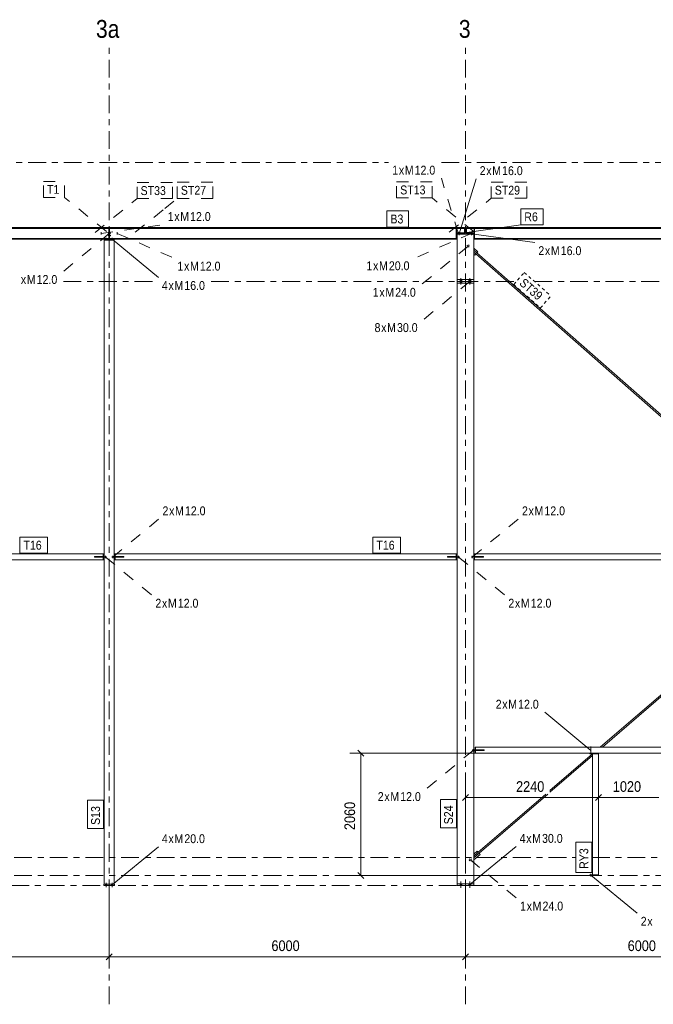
# Model space of a CAD drawing. Header units: millimetres. Extents: x -981 to 119, y -271 to 339.
# Tile 13 of 16: x -305 to -198, y -22 to 144. Entities that reach past the tile are written whole.
import ezdxf

# ---------------------------------------------------------------- set-up
doc = ezdxf.new("R2010")
doc.units = ezdxf.units.MM
for name, pattern in [('XKITLINE00', [0]), ('XKITLINE02', [4, 2, -2]), ('XKITLINE03', [6, 3, -1, 1, -1]), ('XKITLINE04', [3, 0.5, -0.5, 0.5, -0.5, 0.5, -0.5])]:
    doc.linetypes.add(name, pattern=pattern)
for name, color, linetype, lineweight in [('Element', 2, 'Continuous', 0), ('Spoina', 1, 'Continuous', 0), ('Wymiar', 4, 'Continuous', 0), ('Znak elementu', 2, 'Continuous', 0), ('Znak śruby', 4, 'Continuous', 0), ('Śruba', 3, 'Continuous', 0)]:
    doc.layers.add(name, color=color, linetype=linetype, lineweight=lineweight)
doc.styles.add('ARIAL', font='ARIAL.TTF')

msp = doc.modelspace()

# ---------------------------------------------------------------- hatches: boundary and pattern name
at = {"layer": 'Śruba'}
for points in [[(-208.92, 21.6), (-208.78, 21.6), (-208.78, 21.57), (-208.92, 21.57)], [(-208.92, 21.6), (-208.78, 21.6), (-208.78, 21.57), (-208.92, 21.57)], [(-208.92, 20.63), (-208.78, 20.63), (-208.78, 20.6), (-208.92, 20.6)], [(-208.92, 20.63), (-208.78, 20.63), (-208.78, 20.6), (-208.92, 20.6)], [(-208.92, 20.59), (-208.78, 20.59), (-208.78, 20.49), (-208.92, 20.49)], [(-208.92, 20.59), (-208.78, 20.59), (-208.78, 20.49), (-208.92, 20.49)], [(-208.78, 0), (-208.92, 0), (-208.92, 0.1), (-208.78, 0.1)], [(-208.78, 0), (-208.92, 0), (-208.92, 0.1), (-208.78, 0.1)], [(-290.61, -1.5), (-290.39, -1.5), (-290.39, -1.7), (-290.61, -1.7)], [(-290.61, -1.5), (-290.39, -1.5), (-290.39, -1.7), (-290.61, -1.7)], [(-289.61, -1.5), (-289.39, -1.5), (-289.39, -1.7), (-289.61, -1.7)], [(-289.61, -1.5), (-289.39, -1.5), (-289.39, -1.7), (-289.61, -1.7)], [(-230.91, -1.4), (-230.59, -1.4), (-230.59, -1.7), (-230.91, -1.7)], [(-230.91, -1.4), (-230.59, -1.4), (-230.59, -1.7), (-230.91, -1.7)], [(-229.41, -1.4), (-229.09, -1.4), (-229.09, -1.7), (-229.41, -1.7)], [(-229.41, -1.4), (-229.09, -1.4), (-229.09, -1.7), (-229.41, -1.7)]]:
    msp.add_hatch(color=256, dxfattribs=at).paths.add_polyline_path(points, flags=17)

# ---------------------------------------------------------------- linework, layer by layer
at = {"layer": 'Element', "linetype": 'XKITLINE00', "lineweight": 0}
for p, q in [((-349.82, 109.05), (-230.18, 109.05)), ((-349.82, 108.99), (-230.18, 108.99)), ((-349.82, 108.89), (-230.18, 108.89)), ((-290.04, 107.19), (-290.04, 108.89)), ((-290.04, 108.88), (-289.96, 108.88)), ((-289.96, 108.89), (-289.96, 107.19)), ((-231.58, 107.19), (-231.58, 108.89)), ((-231.58, 108.88), (-231.5, 108.88)), ((-231.5, 108.89), (-231.5, 108.13)), ((-231.5, 108.16), (-230.18, 108.16)), ((-231.5, 108.13), (-231.5, 108.13)), ((-231.5, 108.13), (-230.18, 108.13)), ((-231.5, 108.03), (-231.5, 108.13)), ((-230.18, 108.03), (-231.5, 108.03)), ((-231.5, 107.19), (-231.5, 108.03)), ((-231.4, 108.03), (-231.4, 107.93)), ((-231.4, 108.02), (-228.6, 108.02)), ((-228.6, 107.93), (-231.4, 107.93)), ((-231.4, 107.93), (-231.4, 100.3)), ((-230.18, 108.89), (-230.18, 109.05)), ((-230.18, 109.02), (-230.1, 109.02)), ((-230.18, 108.06), (-230.18, 108.96)), ((-230.18, 108.96), (-230.1, 108.96)), ((-230.18, 108.13), (-230.18, 108.03)), ((-230.18, 108.06), (-230.1, 108.06)), ((-230.1, 108.06), (-230.1, 109.02)), ((-229.9, 108.06), (-229.9, 109.02)), ((-229.9, 109.02), (-229.82, 109.02)), ((-229.9, 108.96), (-229.82, 108.96)), ((-229.9, 108.06), (-229.82, 108.06)), ((-229.82, 109.05), (-110.18, 109.05)), ((-229.82, 109.05), (-229.82, 108.89)), ((-229.82, 108.99), (-110.18, 108.99)), ((-229.82, 108.06), (-229.82, 108.96)), ((-229.82, 108.89), (-110.18, 108.89)), ((-229.82, 108.16), (-228.54, 108.16)), ((-229.82, 108.03), (-229.82, 108.13)), ((-229.82, 108.13), (-228.5, 108.13)), ((-228.5, 108.03), (-229.82, 108.03)), ((-228.6, 107.93), (-228.6, 108.03)), ((-228.6, 107.93), (-228.6, 100.3)), ((-228.54, 108.13), (-228.54, 108.89)), ((-228.54, 108.88), (-228.46, 108.88)), ((-228.54, 107.19), (-228.54, 108.03)), ((-228.5, 108.13), (-228.5, 108.13)), ((-228.5, 108.13), (-228.5, 108.03)), ((-228.46, 108.89), (-228.46, 107.19)), ((-348.5, 107.19), (-231.5, 107.19)), ((-231.5, 107.09), (-348.5, 107.09)), ((-348.46, 107.22), (-290.04, 107.22)), ((-290.85, 106.95), (-290.85, 107.09)), ((-290.85, 107.07), (-289.15, 107.07)), ((-290.85, 106.95), (-290.85, 106.95)), ((-290.85, 106.95), (-289.15, 106.95)), ((-290.85, -1.5), (-290.85, 106.95)), ((-289.15, 106.95), (-290.85, 106.95)), ((-289.96, 107.19), (-290.04, 107.19)), ((-289.96, 107.22), (-231.58, 107.22)), ((-289.15, 107.09), (-289.15, 106.95)), ((-289.15, 106.95), (-289.15, 106.95)), ((-289.15, 106.95), (-289.15, -1.5)), ((-231.58, 107.19), (-231.5, 107.19)), ((-231.5, 107.19), (-231.5, 107.19)), ((-231.5, 107.19), (-231.5, 107.09)), ((-228.46, 107.19), (-228.54, 107.19)), ((-228.5, 107.19), (-228.5, 107.19)), ((-228.5, 107.09), (-228.5, 107.19)), ((-228.5, 107.19), (-111.5, 107.19)), ((-111.5, 107.09), (-228.5, 107.09)), ((-228.46, 107.22), (-170.04, 107.22)), ((-228.6, 105.59), (-227.92, 105)), ((-228.09, 104.81), (-228.6, 105.26)), ((-228.6, 104.94), (-228.25, 104.63)), ((-228.41, 104.44), (-228.6, 104.61)), ((-228.25, 104.63), (-228.41, 104.44)), ((-228.25, 104.63), (-172.3, 55.41)), ((-227.92, 105), (-228.09, 104.81)), ((-228.09, 104.81), (-172.14, 55.59)), ((-231.4, 100), (-231.4, 100.3)), ((-228.6, 100.3), (-231.4, 100.3)), ((-231.4, 99.7), (-231.4, 100)), ((-231.4, 100), (-228.6, 100)), ((-228.6, 100), (-231.4, 100)), ((-228.6, 99.7), (-231.4, 99.7)), ((-231.4, 99.7), (-231.4, -1.4)), ((-228.6, 100), (-228.6, 100.3)), ((-228.6, 100), (-228.6, 99.7)), ((-228.6, 21.15), (-228.6, 99.7)), ((-348.46, 54.14), (-290.99, 54.14)), ((-290.99, 53.14), (-348.46, 53.14)), ((-292.49, 53.59), (-292.49, 53.69)), ((-292.49, 53.69), (-290.85, 53.69)), ((-290.85, 53.59), (-292.49, 53.59)), ((-290.99, 53.69), (-290.99, 54.14)), ((-290.95, 54.14), (-290.99, 54.14)), ((-290.99, 54.14), (-290.99, 53.69)), ((-290.99, 53.59), (-290.99, 53.14)), ((-290.99, 53.14), (-290.99, 53.59)), ((-290.95, 53.14), (-290.99, 53.14)), ((-290.95, 53.69), (-290.95, 54.14)), ((-290.95, 53.59), (-290.95, 53.14)), ((-287.51, 53.69), (-289.15, 53.69)), ((-289.15, 53.59), (-287.51, 53.59)), ((-289.05, 53.69), (-289.05, 54.14)), ((-289.05, 54.14), (-289.01, 54.14)), ((-289.05, 53.59), (-289.05, 53.14)), ((-289.05, 53.14), (-289.01, 53.14)), ((-289.01, 53.69), (-289.01, 54.14)), ((-289.01, 54.14), (-231.54, 54.14)), ((-289.01, 54.14), (-289.01, 53.69)), ((-289.01, 53.14), (-289.01, 53.59)), ((-289.01, 53.14), (-289.01, 53.59)), ((-231.54, 53.14), (-289.01, 53.14)), ((-287.51, 53.59), (-287.51, 53.69)), ((-233.04, 53.59), (-233.04, 53.69)), ((-233.04, 53.69), (-231.4, 53.69)), ((-231.4, 53.59), (-233.04, 53.59)), ((-231.5, 54.14), (-231.54, 54.14)), ((-231.54, 54.14), (-231.54, 53.69)), ((-231.54, 53.69), (-231.54, 54.14)), ((-231.54, 53.14), (-231.54, 53.59)), ((-231.54, 53.59), (-231.54, 53.14)), ((-231.5, 53.14), (-231.54, 53.14)), ((-231.5, 53.69), (-231.5, 54.14)), ((-231.5, 53.59), (-231.5, 53.14)), ((-226.96, 53.69), (-228.6, 53.69)), ((-228.6, 53.59), (-226.96, 53.59)), ((-228.5, 53.69), (-228.5, 54.14)), ((-228.5, 54.14), (-228.46, 54.14)), ((-228.5, 53.59), (-228.5, 53.14)), ((-228.5, 53.14), (-228.46, 53.14)), ((-228.46, 53.69), (-228.46, 54.14)), ((-228.46, 54.14), (-171.68, 54.14)), ((-228.46, 54.14), (-228.46, 53.69)), ((-228.46, 53.14), (-228.46, 53.59)), ((-228.46, 53.14), (-228.46, 53.59)), ((-171.68, 53.14), (-228.46, 53.14)), ((-226.96, 53.59), (-226.96, 53.69)), ((-207.3, 21.6), (-172.31, 51.71)), ((-206.93, 21.6), (-172.16, 51.53)), ((-228.36, 21.15), (-228.36, 21.6)), ((-228.36, 21.6), (-228.32, 21.6)), ((-228.32, 21.15), (-228.32, 21.6)), ((-228.32, 21.6), (-171.68, 21.6)), ((-228.32, 21.6), (-228.32, 21.15)), ((-226.82, 21.15), (-228.76, 21.15)), ((-228.76, 21.05), (-226.82, 21.05)), ((-228.71, 21.05), (-228.71, 21.15)), ((-228.6, -1.4), (-228.6, 21.05)), ((-228.6, 20.95), (-228.46, 20.95)), ((-228.46, 20.95), (-228.46, 21.05)), ((-228.36, 21.05), (-228.36, 20.6)), ((-228.36, 20.6), (-228.32, 20.6)), ((-228.32, 21.05), (-228.32, 20.6)), ((-228.32, 20.6), (-228.32, 21.05)), ((-228.32, 20.6), (-171.68, 20.6)), ((-226.82, 21.05), (-226.82, 21.15)), ((-215.77, 14.31), (-208.6, 20.48)), ((-215.77, 13.99), (-208.6, 20.16)), ((-209.05, 20.59), (-207.62, 20.59)), ((-209.05, 20.49), (-209.05, 20.59)), ((-208.6, 20.49), (-209.05, 20.49)), ((-207.6, 20.49), (-208.6, 20.49)), ((-208.6, 20.49), (-208.6, 0.1)), ((-208.47, 20.59), (-208.46, 20.6)), ((-208.1, 20.59), (-208.09, 20.6)), ((-207.62, 20.59), (-207.62, 20.49)), ((-207.6, 20.49), (-207.6, 0.1)), ((-227.84, 3.91), (-216.47, 13.7)), ((-227.69, 3.73), (-216.11, 13.7)), ((-228.6, 3.59), (-228.01, 4.1)), ((-227.84, 3.91), (-228.6, 3.26)), ((-228.6, 2.95), (-227.69, 3.73)), ((-227.53, 3.54), (-228.6, 2.62)), ((-228.01, 4.1), (-227.84, 3.91)), ((-227.69, 3.73), (-227.53, 3.54)), ((-228.6, 2.95), (-228.6, 2.95)), ((-228.6, 2.49), (-228.58, 2.47)), ((-228.58, 2.47), (-228.6, 2.44)), ((-209.05, 0), (-209.05, 0.1)), ((-209.05, 0.1), (-208.6, 0.1)), ((-207.6, 0.1), (-208.6, 0.1)), ((-207.62, 0), (-207.62, 0.1)), ((-290.9, -1.5), (-290.85, -1.5)), ((-290.9, -1.7), (-290.9, -1.5)), ((-289.15, -1.5), (-290.85, -1.5)), ((-289.15, -1.5), (-289.1, -1.5)), ((-289.1, -1.7), (-289.1, -1.5)), ((-231.4, -1.4), (-228.6, -1.4)), ((-231.4, -1.7), (-231.4, -1.4)), ((-228.6, -1.7), (-228.6, -1.4)), ((-207.62, 0), (-209.05, 0)), ((-290.9, -1.7), (-289.1, -1.7)), ((-228.6, -1.7), (-231.4, -1.7))]:
    msp.add_line(p, q, dxfattribs=at)
at = {"layer": 'Spoina', "linetype": 'XKITLINE03', "lineweight": 0}
for p, q in [((-290, -21.7), (-290, 140)), ((-230, -21.7), (-230, 140)), ((-471.64, 120), (-242.93, 120)), ((-234.05, 120), (20, 120)), ((-297.72, 100), (-281.72, 100)), ((-272.85, 100), (-221.4, 100)), ((-218.38, 100), (-184.97, 100)), ((-852, 3), (-211.4, 3)), ((-208.7, 3), (-196.3, 3)), ((-960, 0), (20, 0)), ((-816.5, -1.7), (20, -1.7))]:
    msp.add_line(p, q, dxfattribs=at)
at = {"layer": 'Wymiar', "linetype": 'XKITLINE00', "lineweight": 0}
for p, q in [((-202.34, 20.6), (-249.48, 20.6)), ((-248.13, 21.11), (-247.11, 20.09)), ((-247.62, 0), (-247.62, 20.6)), ((-230, 1), (-230, 14.96)), ((-207.6, 1.1), (-207.6, 14.96)), ((-207.6, 1.1), (-207.6, 14.96)), ((-229.49, 13.61), (-230.51, 12.59)), ((-207.09, 13.61), (-208.11, 12.59)), ((-207.09, 13.61), (-208.11, 12.59)), ((-230, 13.1), (-207.6, 13.1)), ((-207.6, 13.1), (-197.4, 13.1)), ((-248.13, 0.51), (-247.11, -0.51)), ((-208.62, 0), (-249.48, 0)), ((-290, -2.7), (-290, -15.14)), ((-290, -2.7), (-290, -15.14)), ((-230, -2.7), (-230, -15.14)), ((-230, -2.7), (-230, -15.14)), ((-289.49, -13.19), (-290.51, -14.21)), ((-289.49, -13.19), (-290.51, -14.21)), ((-229.49, -13.19), (-230.51, -14.21)), ((-229.49, -13.19), (-230.51, -14.21)), ((-350, -13.7), (-290, -13.7)), ((-290, -13.7), (-230, -13.7)), ((-230, -13.7), (-170, -13.7))]:
    msp.add_line(p, q, dxfattribs=at)
at = {"layer": 'Znak elementu', "linetype": 'XKITLINE02', "lineweight": 0}
for p, q in [((-301.07, 116.84), (-297.53, 116.84)), ((-301.07, 114.14), (-301.07, 116.84)), ((-297.53, 114.14), (-297.53, 116.84)), ((-285.31, 116.63), (-279.33, 116.63)), ((-285.31, 113.93), (-285.31, 116.63)), ((-279.33, 113.93), (-279.33, 116.63)), ((-278.53, 116.68), (-272.55, 116.68)), ((-278.53, 113.98), (-278.53, 116.68)), ((-272.55, 113.98), (-272.55, 116.68)), ((-241.58, 116.74), (-235.6, 116.74)), ((-241.58, 114.04), (-241.58, 116.74)), ((-235.6, 114.04), (-235.6, 116.74)), ((-225.66, 116.69), (-219.68, 116.69)), ((-225.66, 113.99), (-225.66, 116.69)), ((-219.68, 113.99), (-219.68, 116.69)), ((-301.07, 114.14), (-297.53, 114.14)), ((-290.46, 108.42), (-297.53, 114.14)), ((-292.38, 108.21), (-285.31, 113.93)), ((-285.31, 113.93), (-279.33, 113.93)), ((-280.64, 112.27), (-278.53, 113.98)), ((-278.53, 113.98), (-272.55, 113.98)), ((-241.58, 114.04), (-235.6, 114.04)), ((-228.52, 108.32), (-235.6, 114.04)), ((-232.74, 108.27), (-225.66, 113.99)), ((-225.66, 113.99), (-219.68, 113.99)), ((-285.6, 108.26), (-280.74, 112.19))]:
    msp.add_line(p, q, dxfattribs=at)
at = {"layer": 'Znak elementu', "linetype": 'XKITLINE00', "lineweight": 0}
for p, q in [((-243.23, 111.85), (-239.58, 111.85)), ((-243.23, 109.15), (-243.23, 111.85)), ((-239.58, 109.15), (-239.58, 111.85)), ((-220.68, 112.21), (-216.92, 112.21)), ((-220.68, 109.51), (-220.68, 112.21)), ((-216.92, 109.51), (-216.92, 112.21)), ((-231.31, 108.02), (-220.68, 109.51)), ((-220.68, 109.51), (-216.92, 109.51)), ((-243.23, 109.15), (-239.58, 109.15)), ((-305.04, 56.94), (-300.39, 56.94)), ((-305.04, 54.24), (-305.04, 56.94)), ((-300.39, 54.24), (-300.39, 56.94)), ((-245.59, 56.94), (-240.94, 56.94)), ((-245.59, 54.24), (-245.59, 56.94)), ((-240.94, 54.24), (-240.94, 56.94)), ((-305.04, 54.24), (-300.39, 54.24)), ((-245.59, 54.24), (-240.94, 54.24)), ((-293.65, 7.9), (-293.65, 12.66)), ((-290.95, 12.66), (-293.65, 12.66)), ((-290.95, 7.9), (-290.95, 12.66)), ((-234.2, 8), (-234.2, 12.76)), ((-231.5, 12.76), (-234.2, 12.76)), ((-231.5, 8), (-231.5, 12.76)), ((-290.95, 7.9), (-293.65, 7.9)), ((-231.5, 8), (-234.2, 8)), ((-211.4, 0.5), (-211.4, 5.59)), ((-208.7, 5.59), (-211.4, 5.59)), ((-208.7, 0.5), (-208.7, 5.59)), ((-208.7, 0.5), (-211.4, 0.5))]:
    msp.add_line(p, q, dxfattribs=at)
at = {"layer": 'Znak elementu', "linetype": 'XKITLINE04', "lineweight": 0}
for p, q in [((-221.86, 99.47), (-220.08, 101.5)), ((-220.08, 101.5), (-215.59, 97.54)), ((-221.86, 99.47), (-217.37, 95.52)), ((-217.37, 95.52), (-215.59, 97.54))]:
    msp.add_line(p, q, dxfattribs=at)
at = {"layer": 'Znak śruby', "linetype": 'XKITLINE02', "lineweight": 0}
for p, q in [((-231.21, 108.09), (-234.05, 117.37)), ((-291.37, 108.07), (-280.74, 109.57)), ((-289.94, 108.1), (-297.72, 101.67)), ((-288.63, 108.07), (-279.1, 103.92)), ((-228.87, 108.13), (-238.4, 103.98)), ((-229.56, 105.94), (-237.33, 99.51)), ((-229.25, 100), (-237.03, 93.57)), ((-289.4, 53.59), (-281.62, 60.02)), ((-228.85, 53.59), (-221.07, 60.02)), ((-290.6, 53.59), (-282.82, 47.17)), ((-231.15, 53.59), (-223.37, 47.17)), ((-228.71, 21.05), (-236.49, 14.62)), ((-229.17, 2.62), (-221.39, -3.81))]:
    msp.add_line(p, q, dxfattribs=at)
at = {"layer": 'Znak śruby', "linetype": 'XKITLINE00', "lineweight": 0}
for p, q in [((-231.05, 108.01), (-228.2, 117.29)), ((-228.95, 108.01), (-218.32, 106.52)), ((-289.5, 107.09), (-281.72, 100.66)), ((-208.85, 21.05), (-216.63, 27.47)), ((-289.5, -1.6), (-281.72, 4.83)), ((-229.25, -1.55), (-221.47, 4.88)), ((-208.85, 0.05), (-201.07, -6.38))]:
    msp.add_line(p, q, dxfattribs=at)
at = {"layer": 'Śruba', "linetype": 'XKITLINE02', "lineweight": 0}
for p, q in [((-291.37, 108.27), (-291.37, 107.87)), ((-290.17, 108.1), (-289.71, 108.1)), ((-290.06, 108.17), (-289.94, 108.17)), ((-290.06, 108.03), (-289.94, 108.03)), ((-290.06, 107.78), (-289.94, 107.78)), ((-289.94, 108.17), (-289.82, 108.17)), ((-289.94, 108.03), (-289.82, 108.03)), ((-289.94, 107.78), (-289.82, 107.78)), ((-288.63, 108.27), (-288.63, 107.87)), ((-231.21, 108.32), (-231.21, 107.87)), ((-231.05, 107.8), (-231.05, 108.3)), ((-228.95, 107.8), (-228.95, 108.3)), ((-228.87, 108.43), (-228.87, 107.83)), ((-290.5, 107.35), (-290.5, 106.9)), ((-290.17, 107.7), (-289.71, 107.7)), ((-290.06, 107.63), (-289.94, 107.63)), ((-289.94, 107.63), (-289.82, 107.63)), ((-289.5, 107.35), (-289.5, 106.9)), ((-230.91, 100.3), (-230.91, 100)), ((-230.91, 100.3), (-230.91, 100)), ((-230.91, 100.3), (-230.91, 100)), ((-230.91, 100.3), (-230.91, 100)), ((-230.91, 100), (-230.91, 99.7)), ((-230.91, 100), (-230.91, 99.7)), ((-230.91, 100), (-230.91, 99.7)), ((-230.91, 100), (-230.91, 99.7)), ((-230.75, 100.55), (-230.75, 99.45)), ((-230.75, 100.55), (-230.75, 99.45)), ((-230.75, 100.55), (-230.75, 99.45)), ((-230.75, 100.55), (-230.75, 99.45)), ((-230.59, 100.3), (-230.59, 100)), ((-230.59, 100.3), (-230.59, 100)), ((-230.59, 100.3), (-230.59, 100)), ((-230.59, 100.3), (-230.59, 100)), ((-230.59, 100), (-230.59, 99.7)), ((-230.59, 100), (-230.59, 99.7)), ((-230.59, 100), (-230.59, 99.7)), ((-230.59, 100), (-230.59, 99.7)), ((-229.41, 100.3), (-229.41, 100)), ((-229.41, 100.3), (-229.41, 100)), ((-229.41, 100.3), (-229.41, 100)), ((-229.41, 100.3), (-229.41, 100)), ((-229.41, 100), (-229.41, 99.7)), ((-229.41, 100), (-229.41, 99.7)), ((-229.41, 100), (-229.41, 99.7)), ((-229.41, 100), (-229.41, 99.7)), ((-229.25, 100.55), (-229.25, 99.45)), ((-229.25, 100.55), (-229.25, 99.45)), ((-229.25, 100.55), (-229.25, 99.45)), ((-229.25, 100.55), (-229.25, 99.45)), ((-229.09, 100.3), (-229.09, 100)), ((-229.09, 100.3), (-229.09, 100)), ((-229.09, 100.3), (-229.09, 100)), ((-229.09, 100.3), (-229.09, 100)), ((-229.09, 100), (-229.09, 99.7)), ((-229.09, 100), (-229.09, 99.7)), ((-229.09, 100), (-229.09, 99.7)), ((-229.09, 100), (-229.09, 99.7)), ((-290.67, 53.69), (-290.67, 53.59)), ((-290.67, 53.69), (-290.67, 53.59)), ((-290.67, 53.59), (-290.67, 53.49)), ((-290.67, 53.59), (-290.67, 53.49)), ((-290.6, 53.79), (-290.6, 53.39)), ((-290.6, 53.79), (-290.6, 53.39)), ((-290.53, 53.69), (-290.53, 53.59)), ((-290.53, 53.69), (-290.53, 53.59)), ((-290.53, 53.59), (-290.53, 53.49)), ((-290.53, 53.59), (-290.53, 53.49)), ((-289.47, 53.69), (-289.47, 53.59)), ((-289.47, 53.69), (-289.47, 53.59)), ((-289.47, 53.59), (-289.47, 53.49)), ((-289.47, 53.59), (-289.47, 53.49)), ((-289.4, 53.79), (-289.4, 53.39)), ((-289.4, 53.79), (-289.4, 53.39)), ((-289.33, 53.69), (-289.33, 53.59)), ((-289.33, 53.69), (-289.33, 53.59)), ((-289.33, 53.59), (-289.33, 53.49)), ((-289.33, 53.59), (-289.33, 53.49)), ((-231.22, 53.69), (-231.22, 53.59)), ((-231.22, 53.69), (-231.22, 53.59)), ((-231.22, 53.59), (-231.22, 53.49)), ((-231.22, 53.59), (-231.22, 53.49)), ((-231.15, 53.79), (-231.15, 53.39)), ((-231.15, 53.79), (-231.15, 53.39)), ((-231.08, 53.69), (-231.08, 53.59)), ((-231.08, 53.69), (-231.08, 53.59)), ((-231.08, 53.59), (-231.08, 53.49)), ((-231.08, 53.59), (-231.08, 53.49)), ((-228.92, 53.69), (-228.92, 53.59)), ((-228.92, 53.69), (-228.92, 53.59)), ((-228.92, 53.59), (-228.92, 53.49)), ((-228.92, 53.59), (-228.92, 53.49)), ((-228.85, 53.79), (-228.85, 53.39)), ((-228.85, 53.79), (-228.85, 53.39)), ((-228.78, 53.69), (-228.78, 53.59)), ((-228.78, 53.69), (-228.78, 53.59)), ((-228.78, 53.59), (-228.78, 53.49)), ((-228.78, 53.59), (-228.78, 53.49)), ((-228.78, 21.15), (-228.78, 21.05)), ((-228.78, 21.15), (-228.78, 21.05)), ((-228.78, 21.05), (-228.78, 20.95)), ((-228.78, 21.05), (-228.78, 20.95)), ((-228.71, 21.25), (-228.71, 20.85)), ((-228.71, 21.25), (-228.71, 20.85)), ((-228.64, 21.15), (-228.64, 21.05)), ((-228.64, 21.15), (-228.64, 21.05)), ((-228.64, 21.05), (-228.64, 20.95)), ((-228.64, 21.05), (-228.64, 20.95))]:
    msp.add_line(p, q, dxfattribs=at)
at = {"layer": 'Śruba', "linetype": 'XKITLINE00', "lineweight": 0}
for p, q in [((-231.05, 107.76), (-231.05, 108.26)), ((-228.95, 107.76), (-228.95, 108.26)), ((-290.5, 107.32), (-290.5, 106.87)), ((-289.5, 107.32), (-289.5, 106.87)), ((-229.75, 106.11), (-229.62, 106)), ((-229.38, 106.14), (-229.5, 106.01)), ((-229.73, 105.75), (-229.61, 105.88)), ((-229.36, 105.77), (-229.49, 105.88)), ((-208.92, 21.6), (-208.92, 21.57)), ((-208.92, 21.6), (-208.92, 21.57)), ((-208.85, 21.7), (-208.85, 20.4)), ((-208.85, 21.7), (-208.85, 20.4)), ((-208.78, 21.6), (-208.78, 21.57)), ((-208.78, 21.6), (-208.78, 21.57)), ((-208.92, 20.63), (-208.92, 20.6)), ((-208.92, 20.63), (-208.92, 20.6)), ((-208.92, 20.59), (-208.92, 20.49)), ((-208.92, 20.59), (-208.92, 20.49)), ((-208.78, 20.63), (-208.78, 20.6)), ((-208.78, 20.63), (-208.78, 20.6)), ((-208.78, 20.59), (-208.78, 20.49)), ((-208.78, 20.59), (-208.78, 20.49)), ((-229.37, 2.45), (-229.23, 2.56)), ((-229.34, 2.81), (-229.23, 2.68)), ((-229, 2.42), (-229.11, 2.55)), ((-228.97, 2.79), (-229.1, 2.67)), ((-208.92, 0), (-208.92, 0.1)), ((-208.92, 0), (-208.92, 0.1)), ((-208.85, -0.17), (-208.85, 0.27)), ((-208.85, -0.17), (-208.85, 0.27)), ((-208.78, 0), (-208.78, 0.1)), ((-208.78, 0), (-208.78, 0.1)), ((-290.61, -1.7), (-290.61, -1.5)), ((-290.61, -1.7), (-290.61, -1.5)), ((-290.5, -1.96), (-290.5, -1.24)), ((-290.5, -1.96), (-290.5, -1.24)), ((-290.39, -1.7), (-290.39, -1.5)), ((-290.39, -1.7), (-290.39, -1.5)), ((-289.61, -1.7), (-289.61, -1.5)), ((-289.61, -1.7), (-289.61, -1.5)), ((-289.5, -1.96), (-289.5, -1.24)), ((-289.5, -1.96), (-289.5, -1.24)), ((-289.39, -1.7), (-289.39, -1.5)), ((-289.39, -1.7), (-289.39, -1.5)), ((-230.91, -1.7), (-230.91, -1.4)), ((-230.91, -1.7), (-230.91, -1.4)), ((-230.75, -2.07), (-230.75, -1.03)), ((-230.75, -2.07), (-230.75, -1.03)), ((-230.59, -1.7), (-230.59, -1.4)), ((-230.59, -1.7), (-230.59, -1.4)), ((-229.41, -1.7), (-229.41, -1.4)), ((-229.41, -1.7), (-229.41, -1.4)), ((-229.25, -2.07), (-229.25, -1.03)), ((-229.25, -2.07), (-229.25, -1.03)), ((-229.09, -1.7), (-229.09, -1.4)), ((-229.09, -1.7), (-229.09, -1.4))]:
    msp.add_line(p, q, dxfattribs=at)

# ---------------------------------------------------------------- texts
at = {"layer": 'Spoina', "style": 'ARIAL', "width": 0.85}
for s, p in [('3a', (-292.23, 141)), ('3', (-231.11, 141))]:
    msp.add_text(s, height=3, dxfattribs=at).set_placement(p)
at = {"layer": 'Wymiar', "style": 'ARIAL', "width": 0.85}
for s, p in [('2240', (-221.47, 14.06)), ('1020', (-205.17, 14.06)), ('6000', (-262.67, -12.74)), ('6000', (-202.67, -12.74))]:
    msp.add_text(s, height=1.8, dxfattribs=at).set_placement(p)
msp.add_text('2060', height=1.8, rotation=90.0002, dxfattribs=at).set_placement((-248.58, 7.63))
at = {"layer": 'Znak elementu', "style": 'ARIAL', "width": 0.85}
for s, p in [('T1', (-300.47, 114.74)), ('ST33', (-284.71, 114.53)), ('ST27', (-277.93, 114.58)), ('ST13', (-240.98, 114.64)), ('ST29', (-225.06, 114.59)), ('B3', (-242.63, 109.75)), ('R6', (-220.08, 110.11)), ('T16', (-304.44, 54.84)), ('T16', (-244.99, 54.84))]:
    msp.add_text(s, height=1.5, dxfattribs=at).set_placement(p)
for s, rotation, p in [('ST39', -41.3446, (-221.02, 99.52)), ('S13', 90.0002, (-291.55, 8.5)), ('S24', 90.0002, (-232.1, 8.6)), ('RY3', 90.0002, (-209.3, 1.1))]:
    msp.add_text(s, height=1.5, rotation=rotation, dxfattribs=at).set_placement(p)
at = {"layer": 'Znak śruby', "style": 'ARIAL', "width": 0.85}
for s, p in [('1', (-242.33, 117.97)), ('M', (-240.21, 117.97)), ('12.0', (-238.55, 117.97)), ('2', (-227.6, 117.89)), ('M', (-225.49, 117.89)), ('16.0', (-223.82, 117.89)), ('x', (-241.21, 117.97)), ('x', (-226.49, 117.89)), ('1', (-280.14, 110.17)), ('x', (-279.03, 110.17)), ('M', (-278.03, 110.17)), ('12.0', (-276.37, 110.17)), ('2', (-217.72, 104.42)), ('x', (-216.61, 104.42)), ('M', (-215.61, 104.42)), ('16.0', (-213.94, 104.42)), ('1', (-278.5, 101.82)), ('x', (-277.39, 101.82)), ('M', (-276.39, 101.82)), ('12.0', (-274.72, 101.82)), ('1', (-246.67, 101.88)), ('x', (-245.56, 101.88)), ('M', (-244.56, 101.88)), ('20.0', (-242.89, 101.88)), ('x', (-304.88, 99.57)), ('M', (-303.88, 99.57)), ('12.0', (-302.21, 99.57)), ('4', (-281.12, 98.56)), ('x', (-280.01, 98.56)), ('M', (-279.01, 98.56)), ('16.0', (-277.34, 98.56)), ('1', (-245.61, 97.41)), ('x', (-244.49, 97.41)), ('M', (-243.49, 97.41)), ('24.0', (-241.83, 97.41)), ('8', (-245.3, 91.47)), ('M', (-243.19, 91.47)), ('30.0', (-241.52, 91.47)), ('x', (-244.19, 91.47)), ('2', (-281.02, 60.62)), ('x', (-279.91, 60.62)), ('M', (-278.91, 60.62)), ('12.0', (-277.24, 60.62)), ('2', (-220.47, 60.62)), ('x', (-219.36, 60.62)), ('M', (-218.36, 60.62)), ('12.0', (-216.69, 60.62)), ('2', (-282.22, 45.07)), ('M', (-280.11, 45.07)), ('12.0', (-278.44, 45.07)), ('2', (-222.77, 45.07)), ('M', (-220.66, 45.07)), ('12.0', (-218.99, 45.07)), ('x', (-281.11, 45.07)), ('x', (-221.66, 45.07)), ('2', (-224.9, 28.07)), ('x', (-223.79, 28.07)), ('M', (-222.79, 28.07)), ('12.0', (-221.12, 28.07)), ('2', (-244.76, 12.52)), ('x', (-243.65, 12.52)), ('M', (-242.65, 12.52)), ('12.0', (-240.98, 12.52)), ('4', (-281.12, 5.43)), ('M', (-279.01, 5.43)), ('20.0', (-277.34, 5.43)), ('4', (-220.87, 5.48)), ('M', (-218.76, 5.48)), ('30.0', (-217.09, 5.48)), ('x', (-280.01, 5.43)), ('x', (-219.76, 5.48)), ('1', (-220.79, -5.91)), ('x', (-219.68, -5.91)), ('M', (-218.68, -5.91)), ('24.0', (-217.01, -5.91)), ('2', (-200.47, -8.48)), ('x', (-199.36, -8.48))]:
    msp.add_text(s, height=1.5, dxfattribs=at).set_placement(p)

doc.saveas('drawing.dxf')
